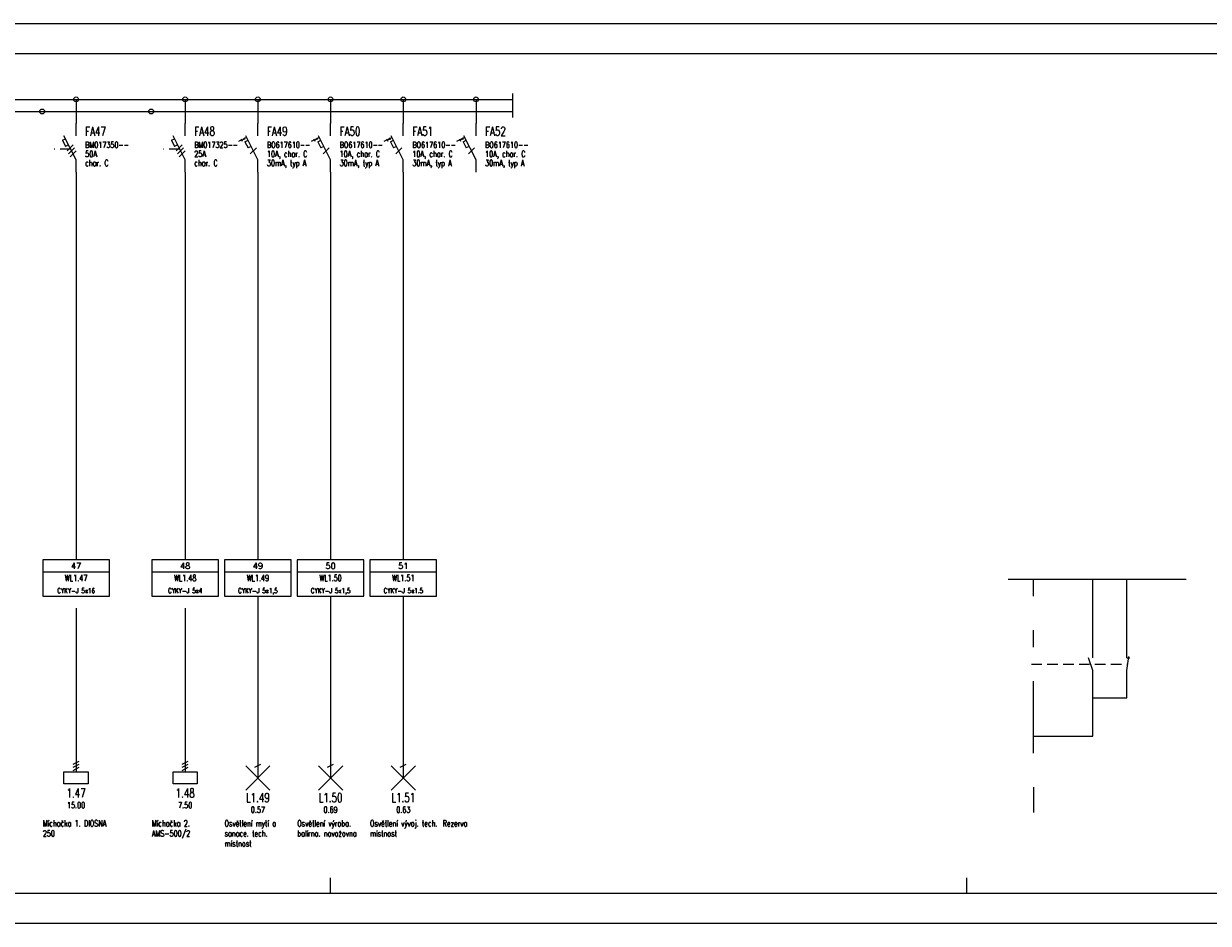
# Model space of a CAD drawing. Extents: x 0 to 1890, y 0 to 297.
# Tile 6 of 7: x 1159 to 1550, y 0 to 297. Entities that reach past the tile are written whole.
import ezdxf
from ezdxf.enums import TextEntityAlignment as Align

# ---------------------------------------------------------------- set-up
doc = ezdxf.new("R2010")
doc.units = 0
doc.header["$LTSCALE"] = 10
doc.header["$MEASUREMENT"] = 0
doc.linetypes.add('DASHED', pattern=[0.75, 0.5, -0.25])
doc.layers.get('0').update_dxf_attribs({"linetype": 'CONTINUOUS'})
doc.layers.add('IDENTIFIKACE', color=1, linetype='CONTINUOUS')
doc.layers.add('PAGE1', color=7, linetype='CONTINUOUS')
doc.styles.add('popis', font='romans.shx', dxfattribs={"width": 0.7})
doc.styles.get("Standard").update_dxf_attribs({"font": 'romans.shx', "width": 0.8})

# ---------------------------------------------------------------- blocks, each defined once
blk = doc.blocks.new('ELKM03')
at = {"color": 3, "linetype": 'Continuous'}
for p, q in [((0, 0), (0, -6)), ((-4, -6), (4, -6)), ((-4, -10), (-4, -6)), ((4, -6), (4, -10)), ((4, -10), (-4, -10))]:
    blk.add_line(p, q, dxfattribs=at)
at = {"color": 7, "linetype": 'Continuous'}
for p, q in [((-1, -3.5), (1, -2.5)), ((-1, -4.5), (1, -3.5)), ((-1, -5.5), (1, -4.5))]:
    blk.add_line(p, q, dxfattribs=at)
at = {"color": 7, "flags": 8}
blk.add_attdef('SH', text='', height=1.8, dxfattribs=at).set_placement((-1, -2), align=Align.RIGHT)
at = {"color": 1, "linetype": 'Continuous'}
blk.add_attdef('PORADI_ZARIZENI', text='', height=3, dxfattribs=at).set_placement((0, -14.5), align=Align.CENTER)
at = {"color": 7, "linetype": 'Continuous', "flags": 1}
for tag, p in [('PAR1', (-7, -16.5)), ('DRUH_ZARIZENI', (-7, -18.166667))]:
    blk.add_attdef(tag, p, '', height=1, dxfattribs=at)
at = {"color": 7, "linetype": 'Continuous'}
blk.add_attdef('VYKON', text='', height=2, dxfattribs=at).set_placement((0, -18), align=Align.CENTER)
at = {"layer": 'IDENTIFIKACE', "color": 7, "linetype": 'Continuous', "flags": 1}
blk.add_attdef('IDENTIFIKACE', (4, -2), '', height=1, dxfattribs=at)
blk = doc.blocks.new('ELKF23')
at = {"color": 3, "linetype": 'Continuous'}
for p, q in [((0, -4), (0, 0)), ((0, -12), (-4, -4)), ((0, -16), (0, -12))]:
    blk.add_line(p, q, dxfattribs=at)
at = {"color": 7, "linetype": 'Continuous'}
for p, q in [((-4.5, -5.5), (-3.5, -5)), ((-4.5, -5.5), (-3.5, -7.5)), ((-2.5, -7), (-3.5, -7.5)), ((-3, -9), (-1, -7)), ((-2.5, -10), (-0.5, -8)), ((-2, -11), (0, -9))]:
    blk.add_line(p, q, dxfattribs=at)
at = {"color": 7, "flags": 8}
for tag, p in [('SH', (-1, -2)), ('SD', (-1, -16))]:
    blk.add_attdef(tag, text='', height=1.8, dxfattribs=at).set_placement(p, align=Align.RIGHT)
at = {"color": 1, "linetype": 'Continuous'}
blk.add_attdef('PORADI', (3, -4), '', height=3, dxfattribs=at)
at = {"color": 7, "linetype": 'Continuous'}
for tag, p in [('TYP', (3, -8)), ('PARAM1', (3, -11)), ('PARAM2', (3, -14))]:
    blk.add_attdef(tag, p, '', height=2, dxfattribs=at)
for tag, p, flags in [('VETA', (18, -12), 1), ('DRUH', (18, -10), 1), ('INDEX_BLOKU', (18, -14), 9)]:
    blk.add_attdef(tag, p, '', height=1, dxfattribs=dict(at, flags=flags))
blk = doc.blocks.new('ELA11')
at = {"color": 7, "linetype": 'Continuous'}
for p, q in [((11, 0), (-11, 0)), ((-11, 0), (-11, -12)), ((11, -12), (11, 0)), ((-11, -4), (11, -4)), ((-11, -12), (11, -12))]:
    blk.add_line(p, q, dxfattribs=at)
for tag, p, flags in [('DELKA', (12, -0.60333), 1), ('AKTUALIZACE', (11.928236, -2.261293), 1), ('DRUH_KABELU', (12, -4), 1), ('VETA_KABELU', (12, -6), 1), ('ODKUD', (12, -7.91972), 9), ('KAM', (12, -9.91972), 9), ('INDEX_ODKUD', (12, -11.91972), 9), ('INDEX_KAM', (12, -13.91972), 9)]:
    blk.add_attdef(tag, p, '', height=1, dxfattribs=dict(at, flags=flags))
at = {"color": 7, "linetype": 'Continuous', "flags": 8}
blk.add_attdef('VYVOD', text='', height=2, dxfattribs=at).set_placement((0, -3), align=Align.CENTER)
at = {"color": 1, "linetype": 'Continuous'}
blk.add_attdef('PORADI_KABELU', text='', height=2, dxfattribs=at).set_placement((0, -7), align=Align.CENTER)
at = {"color": 7, "linetype": 'Continuous'}
blk.add_attdef('TYP_KABELU', text='', height=1.6, dxfattribs=at).set_placement((0, -11), align=Align.CENTER)
blk = doc.blocks.new('ELKCN1')
at = {"color": 4, "linetype": 'Continuous'}
blk.add_line((-12, 0), (12, 0), dxfattribs=at)
at = {"color": 3, "linetype": 'Continuous'}
blk.add_line((0, 0), (0, -8), dxfattribs=at)
blk.add_circle((0, 0), 0.8, dxfattribs=at)
blk = doc.blocks.new('ELKM61')
at = {"color": 3, "linetype": 'Continuous'}
for p, q in [((0, 0), (0, -8)), ((-4, -12), (4, -4)), ((-4, -4), (4, -12))]:
    blk.add_line(p, q, dxfattribs=at)
at = {"color": 7, "linetype": 'Continuous'}
blk.add_line((-1, -4.5), (1, -3.5), dxfattribs=at)
at = {"color": 7, "flags": 8}
blk.add_attdef('SH', text='', height=1.8, dxfattribs=at).set_placement((-1, -2), align=Align.RIGHT)
at = {"color": 1, "linetype": 'Continuous'}
blk.add_attdef('PORADI_ZARIZENI', text='', height=3, dxfattribs=at).set_placement((0, -16), align=Align.CENTER)
at = {"color": 7, "linetype": 'Continuous', "flags": 1}
for tag, p in [('PAR1', (-7, -18)), ('DRUH_ZARIZENI', (-7, -19.666667))]:
    blk.add_attdef(tag, p, '', height=1, dxfattribs=at)
at = {"color": 7, "linetype": 'Continuous'}
blk.add_attdef('VYKON', text='', height=2, dxfattribs=at).set_placement((0, -19.5), align=Align.CENTER)
at = {"layer": 'IDENTIFIKACE', "color": 7, "linetype": 'Continuous', "flags": 1}
blk.add_attdef('IDENTIFIKACE', (-7, -21.333333), '', height=1, dxfattribs=at)
blk = doc.blocks.new('ELKF71')
at = {"color": 3, "linetype": 'Continuous'}
for p, q in [((0, -4), (0, 0)), ((0, -12), (-4, -4)), ((0, -16), (0, -12))]:
    blk.add_line(p, q, dxfattribs=at)
at = {"color": 7, "linetype": 'Continuous'}
for p, q in [((-5.323313, -5.378297), (-6.396625, -5.914953)), ((-5.502198, -5.020526), (-5.144427, -5.736068)), ((-3.713344, -4.573313), (-4.965542, -5.199412)), ((-4.965542, -5.199412), (-4.339443, -4.662755)), ((-4.965542, -5.199412), (-4.160557, -5.020526)), ((-4.25, -6), (-3.25, -5.5)), ((-4.25, -6), (-3.25, -8)), ((-2.25, -7.5), (-3.25, -8)), ((-2.5, -10), (-0.5, -8))]:
    blk.add_line(p, q, dxfattribs=at)
at = {"color": 7, "flags": 8}
for tag, p in [('SH', (-1, -2)), ('SD', (-1, -16))]:
    blk.add_attdef(tag, text='', height=1.8, dxfattribs=at).set_placement(p, align=Align.RIGHT)
at = {"color": 1, "linetype": 'Continuous'}
blk.add_attdef('PORADI', (3, -4), '', height=3, dxfattribs=at)
at = {"color": 7, "linetype": 'Continuous'}
for tag, p in [('TYP', (3, -8)), ('PARAM1', (3, -11)), ('PARAM2', (3, -14))]:
    blk.add_attdef(tag, p, '', height=2, dxfattribs=at)
for tag, p, flags in [('VETA', (18, -12), 1), ('DRUH', (18, -10), 1), ('INDEX_BLOKU', (18, -14), 9)]:
    blk.add_attdef(tag, p, '', height=1, dxfattribs=dict(at, flags=flags))
blk = doc.blocks.new('ELKCN31')
at = {"color": 3, "linetype": 'Continuous'}
blk.add_line((0, 2), (0, -2), dxfattribs=at)

msp = doc.modelspace()

# ---------------------------------------------------------------- linework, layer by layer
at = {"color": 3, "linetype": 'Continuous'}
for p, q in [((1511.6, 87.69), (1511.6, 91.19)), ((1522.8, 87.69), (1522.8, 91.19)), ((1511.6, 83.49), (1510.2, 87.69)), ((1522.8, 83.49), (1523.5, 88.04)), ((1522.8, 87.69), (1523.85, 87.69)), ((1511.6, 79.99), (1511.6, 83.49)), ((1522.8, 79.99), (1522.8, 83.49))]:
    msp.add_line(p, q, dxfattribs=at)
for p, q in [((1260, 10), (1260, 15)), ((1470, 10), (1470, 15))]:
    msp.add_line(p, q)
msp.add_lwpolyline([(0, 0), (1890, 0), (1890, 297), (0, 297)], close=True)
msp.add_lwpolyline([(1880, 130.65), (1880, 287), (10, 287), (10, 10), (1680, 10)])
for centre in [(1164.8, 268), (1200.8, 268)]:
    msp.add_circle(centre, 0.8, dxfattribs=at)
at = {"layer": 'PAGE1', "color": 4, "linetype": 'Continuous'}
for p, q in [((1152, 272), (1164, 272)), ((1188, 272), (1200, 272)), ((1483.6, 113.59), (1542.4, 113.59)), ((1492, 107.99), (1492, 113.59)), ((1511.6, 91.19), (1511.6, 113.59)), ((1522.8, 91.19), (1522.8, 113.59)), ((1492, 91.19), (1492, 96.79)), ((1492, 56.15), (1492, 79.19)), ((1511.6, 61.75), (1511.6, 79.99)), ((1522.8, 74.39), (1522.8, 79.99)), ((1511.6, 74.39), (1522.8, 74.39)), ((1492, 61.75), (1511.6, 61.75)), ((1492, 44.95), (1492, 36.55))]:
    msp.add_line(p, q, dxfattribs=at)
at = {"layer": 'PAGE1', "linetype": 'Continuous'}
msp.add_line((48, 268), (1320, 268), dxfattribs=at)
at = {"layer": 'PAGE1', "linetype": 'DASHED', "ltscale": 0.7}
for p, q in [((1174.24, 255.52), (1168.8, 255.52)), ((1210.24, 255.52), (1204.8, 255.52)), ((1491.3, 85.59), (1523.12, 85.59))]:
    msp.add_line(p, q, dxfattribs=at)
at = {"layer": 'PAGE1', "color": 3, "linetype": 'Continuous'}
for p, q in [((1176, 248), (1176, 144)), ((1212, 248), (1212, 144)), ((1236, 248), (1236, 144)), ((1260, 248), (1260, 144)), ((1284, 248), (1284, 144)), ((1176, 144), (1176, 128)), ((1176, 142), (1176, 120)), ((1212, 144), (1212, 128)), ((1212, 142), (1212, 120)), ((1236, 144), (1236, 128)), ((1236, 142), (1236, 120)), ((1260, 144), (1260, 128)), ((1260, 142), (1260, 120)), ((1284, 144), (1284, 128)), ((1284, 142), (1284, 120)), ((1236, 108), (1236, 56)), ((1260, 108), (1260, 56)), ((1284, 108), (1284, 56)), ((1176, 104), (1176, 56)), ((1212, 104), (1212, 56)), ((1492, 79.19), (1492, 79.99))]:
    msp.add_line(p, q, dxfattribs=at)

# ---------------------------------------------------------------- block references
at = {"layer": 'PAGE1', "color": 4, "linetype": 'Continuous'}
for p in [(1320, 272), (1320, 268)]:
    msp.add_blockref('ELKCN31', p, dxfattribs=at)
at = {"layer": 'PAGE1', "linetype": 'Continuous'}
msp.add_blockref('ELKCN1', (1176, 272), dxfattribs=at)
at = {"layer": 'PAGE1', "color": 3, "linetype": 'Continuous'}
for p in [(1212, 272), (1236, 272), (1260, 272), (1284, 272), (1308, 272)]:
    msp.add_blockref('ELKCN1', p, dxfattribs=at)
at = {"layer": 'PAGE1', "color": 7, "linetype": 'Continuous'}
ref = msp.add_blockref('ELKF23', (1176, 264), dxfattribs=at)
ref.add_attrib('PORADI', 'FA47', (1179, 260), dxfattribs={"layer": '0', "color": 1, "linetype": 'Continuous', "height": 3, "width": 0.7})
ref.add_attrib('TYP', 'BM017350--', (1179, 256), dxfattribs={"layer": '0', "color": 7, "linetype": 'Continuous', "height": 2, "width": 0.7})
ref.add_attrib('PARAM1', '50A', (1179, 253), dxfattribs={"layer": '0', "color": 7, "linetype": 'Continuous', "height": 2, "width": 0.7})
ref.add_attrib('PARAM2', 'char. C', (1179, 250), dxfattribs={"layer": '0', "color": 7, "linetype": 'Continuous', "height": 2, "width": 0.7})
ref = msp.add_blockref('ELKF23', (1212, 264), dxfattribs=at)
ref.add_attrib('PORADI', 'FA48', (1215, 260), dxfattribs={"layer": '0', "color": 1, "linetype": 'Continuous', "height": 3, "width": 0.7})
ref.add_attrib('TYP', 'BM017325--', (1215, 256), dxfattribs={"layer": '0', "color": 7, "linetype": 'Continuous', "height": 2, "width": 0.7})
ref.add_attrib('PARAM1', '25A', (1215, 253), dxfattribs={"layer": '0', "color": 7, "linetype": 'Continuous', "height": 2, "width": 0.7})
ref.add_attrib('PARAM2', 'char. C', (1215, 250), dxfattribs={"layer": '0', "color": 7, "linetype": 'Continuous', "height": 2, "width": 0.7})
at = {"layer": 'PAGE1', "color": 3, "linetype": 'Continuous'}
ref = msp.add_blockref('ELKF71', (1236, 264), dxfattribs=at)
ref.add_attrib('PORADI', 'FA49', (1239, 260), dxfattribs={"layer": '0', "color": 1, "linetype": 'Continuous', "height": 3, "width": 0.7})
ref.add_attrib('TYP', 'BO617610--', (1239, 256), dxfattribs={"layer": '0', "color": 7, "linetype": 'Continuous', "height": 2, "width": 0.7})
ref.add_attrib('PARAM1', '10A, char. C', (1239, 253), dxfattribs={"layer": '0', "color": 7, "linetype": 'Continuous', "height": 2, "width": 0.7})
ref.add_attrib('PARAM2', '30mA, typ A', (1239, 250), dxfattribs={"layer": '0', "color": 7, "linetype": 'Continuous', "height": 2, "width": 0.7})
ref = msp.add_blockref('ELKF71', (1260, 264), dxfattribs=at)
ref.add_attrib('PORADI', 'FA50', (1263, 260), dxfattribs={"layer": '0', "color": 1, "linetype": 'Continuous', "height": 3, "width": 0.7})
ref.add_attrib('TYP', 'BO617610--', (1263, 256), dxfattribs={"layer": '0', "color": 7, "linetype": 'Continuous', "height": 2, "width": 0.7})
ref.add_attrib('PARAM1', '10A, char. C', (1263, 253), dxfattribs={"layer": '0', "color": 7, "linetype": 'Continuous', "height": 2, "width": 0.7})
ref.add_attrib('PARAM2', '30mA, typ A', (1263, 250), dxfattribs={"layer": '0', "color": 7, "linetype": 'Continuous', "height": 2, "width": 0.7})
ref = msp.add_blockref('ELKF71', (1284, 264), dxfattribs=at)
ref.add_attrib('PORADI', 'FA51', (1287, 260), dxfattribs={"layer": '0', "color": 1, "linetype": 'Continuous', "height": 3, "width": 0.7})
ref.add_attrib('TYP', 'BO617610--', (1287, 256), dxfattribs={"layer": '0', "color": 7, "linetype": 'Continuous', "height": 2, "width": 0.7})
ref.add_attrib('PARAM1', '10A, char. C', (1287, 253), dxfattribs={"layer": '0', "color": 7, "linetype": 'Continuous', "height": 2, "width": 0.7})
ref.add_attrib('PARAM2', '30mA, typ A', (1287, 250), dxfattribs={"layer": '0', "color": 7, "linetype": 'Continuous', "height": 2, "width": 0.7})
ref = msp.add_blockref('ELKF71', (1308, 264), dxfattribs=at)
ref.add_attrib('PORADI', 'FA52', (1311, 260), dxfattribs={"layer": '0', "color": 1, "linetype": 'Continuous', "height": 3, "width": 0.7})
ref.add_attrib('TYP', 'BO617610--', (1311, 256), dxfattribs={"layer": '0', "color": 7, "linetype": 'Continuous', "height": 2, "width": 0.7})
ref.add_attrib('PARAM1', '10A, char. C', (1311, 253), dxfattribs={"layer": '0', "color": 7, "linetype": 'Continuous', "height": 2, "width": 0.7})
ref.add_attrib('PARAM2', '30mA, typ A', (1311, 250), dxfattribs={"layer": '0', "color": 7, "linetype": 'Continuous', "height": 2, "width": 0.7})
ref = msp.add_blockref('ELA11', (1176, 120), dxfattribs=at)
ref.add_attrib('VYVOD', '47', dxfattribs={"layer": '0', "color": 7, "linetype": 'Continuous', "height": 2, "flags": 8}).set_placement((1176, 117), align=Align.CENTER)
ref.add_attrib('PORADI_KABELU', 'WL1.47', dxfattribs={"layer": '0', "color": 1, "linetype": 'Continuous', "height": 2, "width": 0.7}).set_placement((1176, 113), align=Align.CENTER)
ref.add_attrib('TYP_KABELU', 'CYKY-J 5x16', dxfattribs={"layer": '0', "color": 7, "linetype": 'Continuous', "height": 1.6, "width": 0.7}).set_placement((1176, 109), align=Align.CENTER)
ref = msp.add_blockref('ELA11', (1212, 120), dxfattribs=at)
ref.add_attrib('VYVOD', '48', dxfattribs={"layer": '0', "color": 7, "linetype": 'Continuous', "height": 2, "flags": 8}).set_placement((1212, 117), align=Align.CENTER)
ref.add_attrib('PORADI_KABELU', 'WL1.48', dxfattribs={"layer": '0', "color": 1, "linetype": 'Continuous', "height": 2, "width": 0.7}).set_placement((1212, 113), align=Align.CENTER)
ref.add_attrib('TYP_KABELU', 'CYKY-J 5x4', dxfattribs={"layer": '0', "color": 7, "linetype": 'Continuous', "height": 1.6, "width": 0.7}).set_placement((1212, 109), align=Align.CENTER)
ref = msp.add_blockref('ELA11', (1236, 120), dxfattribs=at)
ref.add_attrib('VYVOD', '49', dxfattribs={"layer": '0', "color": 7, "linetype": 'Continuous', "height": 2, "flags": 8}).set_placement((1236, 117), align=Align.CENTER)
ref.add_attrib('PORADI_KABELU', 'WL1.49', dxfattribs={"layer": '0', "color": 1, "linetype": 'Continuous', "height": 2, "width": 0.7}).set_placement((1236, 113), align=Align.CENTER)
ref.add_attrib('TYP_KABELU', 'CYKY-J 5x1,5', dxfattribs={"layer": '0', "color": 7, "linetype": 'Continuous', "height": 1.6, "width": 0.7}).set_placement((1236, 109), align=Align.CENTER)
ref = msp.add_blockref('ELA11', (1260, 120), dxfattribs=at)
ref.add_attrib('VYVOD', '50', dxfattribs={"layer": '0', "color": 7, "linetype": 'Continuous', "height": 2, "flags": 8}).set_placement((1260, 117), align=Align.CENTER)
ref.add_attrib('PORADI_KABELU', 'WL1.50', dxfattribs={"layer": '0', "color": 1, "linetype": 'Continuous', "height": 2, "width": 0.7}).set_placement((1260, 113), align=Align.CENTER)
ref.add_attrib('TYP_KABELU', 'CYKY-J 5x1,5', dxfattribs={"layer": '0', "color": 7, "linetype": 'Continuous', "height": 1.6, "width": 0.7}).set_placement((1260, 109), align=Align.CENTER)
ref = msp.add_blockref('ELA11', (1284, 120), dxfattribs=at)
ref.add_attrib('VYVOD', '51', dxfattribs={"layer": '0', "color": 7, "linetype": 'Continuous', "height": 2, "flags": 8}).set_placement((1284, 117), align=Align.CENTER)
ref.add_attrib('PORADI_KABELU', 'WL1.51', dxfattribs={"layer": '0', "color": 1, "linetype": 'Continuous', "height": 2, "width": 0.7}).set_placement((1284, 113), align=Align.CENTER)
ref.add_attrib('TYP_KABELU', 'CYKY-J 5x1.5', dxfattribs={"layer": '0', "color": 7, "linetype": 'Continuous', "height": 1.6, "width": 0.7}).set_placement((1284, 109), align=Align.CENTER)
ref = msp.add_blockref('ELKM03', (1176, 56), dxfattribs=at)
ref.add_attrib('PORADI_ZARIZENI', '1.47', dxfattribs={"layer": '0', "color": 1, "linetype": 'Continuous', "height": 3, "width": 0.7}).set_placement((1176, 41.5), align=Align.CENTER)
ref.add_attrib('VYKON', '15.00', dxfattribs={"layer": '0', "color": 7, "linetype": 'Continuous', "height": 2, "width": 0.7}).set_placement((1176, 38), align=Align.CENTER)
ref = msp.add_blockref('ELKM03', (1212, 56), dxfattribs=at)
ref.add_attrib('PORADI_ZARIZENI', '1.48', dxfattribs={"layer": '0', "color": 1, "linetype": 'Continuous', "height": 3, "width": 0.7}).set_placement((1212, 41.5), align=Align.CENTER)
ref.add_attrib('VYKON', '7.50', dxfattribs={"layer": '0', "color": 7, "linetype": 'Continuous', "height": 2, "width": 0.7}).set_placement((1212, 38), align=Align.CENTER)
ref = msp.add_blockref('ELKM61', (1236, 56), dxfattribs=at)
ref.add_attrib('PORADI_ZARIZENI', 'L1.49', dxfattribs={"layer": '0', "color": 1, "linetype": 'Continuous', "height": 3, "width": 0.7}).set_placement((1236, 40), align=Align.CENTER)
ref.add_attrib('VYKON', '0.57', dxfattribs={"layer": '0', "color": 7, "linetype": 'Continuous', "height": 2, "width": 0.7}).set_placement((1236, 36.5), align=Align.CENTER)
ref = msp.add_blockref('ELKM61', (1260, 56), dxfattribs=at)
ref.add_attrib('PORADI_ZARIZENI', 'L1.50', dxfattribs={"layer": '0', "color": 1, "linetype": 'Continuous', "height": 3, "width": 0.7}).set_placement((1260, 40), align=Align.CENTER)
ref.add_attrib('VYKON', '0.69', dxfattribs={"layer": '0', "color": 7, "linetype": 'Continuous', "height": 2, "width": 0.7}).set_placement((1260, 36.5), align=Align.CENTER)
ref = msp.add_blockref('ELKM61', (1284, 56), dxfattribs=at)
ref.add_attrib('PORADI_ZARIZENI', 'L1.51', dxfattribs={"layer": '0', "color": 1, "linetype": 'Continuous', "height": 3, "width": 0.7}).set_placement((1284, 40), align=Align.CENTER)
ref.add_attrib('VYKON', '0.63', dxfattribs={"layer": '0', "color": 7, "linetype": 'Continuous', "height": 2, "width": 0.7}).set_placement((1284, 36.5), align=Align.CENTER)

# ---------------------------------------------------------------- texts
at = {"layer": 'PAGE1', "color": 7, "linetype": 'Continuous', "char_height": 2, "width": 22, "attachment_point": 1, "style": 'popis'}
for s, insert in [('Míchačka 1. DIOSNA 250', (1165, 34)), ('Míchačka 2. AMS-500/2', (1201, 34)), ('Osvětlení mytí a sanace. tech. místnost', (1225, 34)), ('Osvětlení výroba. balírna. navažovna', (1249, 34)), ('Osvětlení vývoj. tech. místnost', (1273, 34)), ('Rezerva', (1297, 34))]:
    msp.add_mtext(s, dxfattribs=dict(at, insert=insert))

doc.saveas('drawing.dxf')
